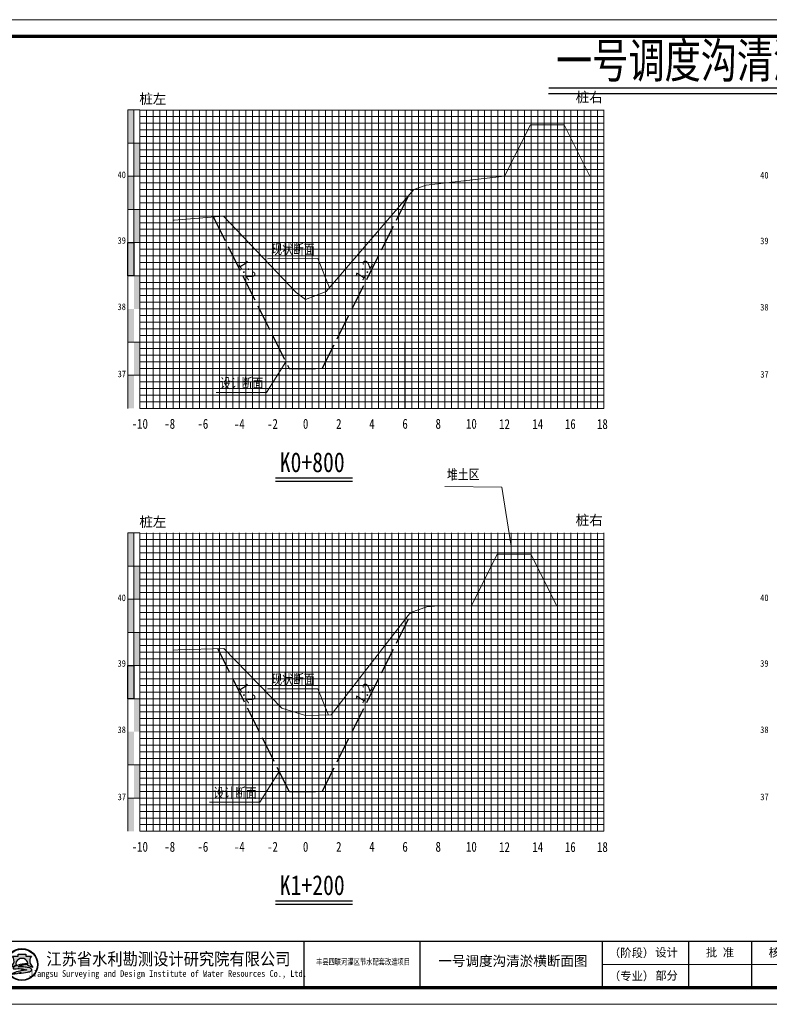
# Model space of a CAD drawing. Header units: millimetres. Extents: x -1851 to 142262423, y -629789 to 22327943.
# Tile 43 of 69: x 36013 to 36239, y 5522 to 5819. Entities that reach past the tile are written whole.
import ezdxf
from ezdxf.enums import TextEntityAlignment as Align

# ---------------------------------------------------------------- set-up
doc = ezdxf.new("R2010")
doc.units = ezdxf.units.MM
doc.linetypes.add('4415', pattern=[5, 4, -1])
for name, color, linetype, lineweight in [('0.13文字', 3, 'Continuous', 13), ('2', 61, 'Continuous', 30), ('3', 8, 'Continuous', 5), ('dmx', 7, 'Continuous', 15)]:
    doc.layers.add(name, color=color, linetype=linetype, lineweight=lineweight)
doc.layers.add('DIMTEX', color=7, linetype='Continuous')
doc.layers.add('断面', color=7, linetype='Continuous')
doc.styles.add('LYJFS', font='times.ttf', dxfattribs={"width": 0.7})
doc.styles.add('STYLE2', font='txt', dxfattribs={"width": 0.8})
doc.styles.add('仿宋', font='FangSong_GB2312.ttf')
doc.styles.add('仿宋体', font='FangSong_GB2312.ttf', dxfattribs={"width": 0.8})
doc.styles.add('宋体', font='txt', dxfattribs={"height": 3.5})
doc.styles.add('等线体', font='simhei.ttf')

# ---------------------------------------------------------------- blocks, each defined once
blk = doc.blocks.new('tk')
h = blk.add_hatch(color=152)
h.dxf.hatch_style = 1
h.paths.add_polyline_path([(6876.364125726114, 854.2295714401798, 1), (6866.686434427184, 854.2295714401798, 1)])
h.paths.add_polyline_path([(6876.201261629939, 854.2295714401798, 1), (6866.84929852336, 854.2295714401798, 1)], flags=16)
h = blk.add_hatch(color=152)
h.dxf.hatch_style = 1
edge = h.paths.add_edge_path()
edge.add_arc((6873.407199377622, 851.8047045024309), 1.461698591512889, 43.31770961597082, 70.37003522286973)
edge.add_arc((6872.0275850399, 847.9366998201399), 5.568375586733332, 70.37003522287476, 84.52854590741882)
edge.add_arc((6871.440752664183, 841.8102204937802), 11.72289597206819, 84.5285459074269, 95.17746754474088)
edge.add_arc((6871.582339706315, 852.1014277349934), 1.831337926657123, 111.7965680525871, 130.9174013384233, ccw=False)
edge.add_arc((6873.47809212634, 847.3608850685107), 6.936886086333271, 98.84274785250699, 111.79656805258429, ccw=False)
edge.add_arc((6874.544451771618, 840.506451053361), 13.873772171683, 95.21036804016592, 98.84274785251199, ccw=False)
edge.add_ellipse((6871.525280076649, 854.5219636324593), major_axis=(-1.773815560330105, 0), ratio=0.8776980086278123, start_angle=172.6538623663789, end_angle=176.9129867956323)
edge.add_arc((6873.117644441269, 844.1909795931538), 10.24870363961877, 88.99992913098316, 98.52267106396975)
edge.add_arc((6872.724314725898, 846.8157053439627), 7.594670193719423, 98.5226710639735, 116.8491039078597)
edge.add_arc((6869.849912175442, 852.4939579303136), 1.230336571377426, 116.8491039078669, 139.2900683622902)
edge.add_arc((6869.065436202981, 853.1689503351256), 0.1954369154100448, 139.2900683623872, 263.050638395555)
edge.add_arc((6869.248585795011, 854.6715617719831), 1.70916902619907, 263.0506383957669, 272.136251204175)
edge.add_arc((6870.416233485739, 823.3689317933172), 29.61523112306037, 88.46268833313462, 92.13625120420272, ccw=False)
edge.add_arc((6871.07395213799, 847.876297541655), 5.099041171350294, 68.07113774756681, 88.46268833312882, ccw=False)
edge.add_arc((6875.183614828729, 831.3122526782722), 21.4080615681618, 95.91294384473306, 98.79521578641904)
edge.add_arc((6873.816328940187, 840.1492628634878), 12.46590188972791, 98.79521578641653, 117.8496747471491)
edge.add_arc((6932.315236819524, 613.7362839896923), 245.9934265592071, 104.7703900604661, 105.15790668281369, ccw=False)
edge.add_line((6869.600177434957, 851.6009245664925), (6868.796656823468, 851.2750728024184))
edge.add_arc((6890.157828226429, 754.105500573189), 99.48982566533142, 100.90627282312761, 102.39834375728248, ccw=False)
edge.add_line((6871.334059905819, 851.7983414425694), (6870.72346251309, 851.6097564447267))
edge.add_arc((6868.414090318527, 880.2016823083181), 28.68503833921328, 274.6177604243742, 279.6944367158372)
edge.add_arc((6872.474319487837, 856.4344682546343), 4.573507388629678, 279.694436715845, 287.6119267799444)
edge.add_arc((6873.358587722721, 853.648913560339), 1.650966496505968, 287.6119267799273, 311.5140981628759)
edge.add_arc((6874.270477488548, 852.6187205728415), 0.2751610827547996, 311.5140981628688, 403.3177096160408)
edge = h.paths.add_edge_path()
edge.add_arc((6875.946394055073, 855.3665725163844), 2.066422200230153, 138.9741968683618, 204.1180883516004, ccw=False)
edge.add_line((6874.387456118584, 856.7229696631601), (6872.690352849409, 856.7229696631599))
edge.add_line((6872.69035284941, 856.7229696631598), (6872.69035284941, 857.3096342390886))
edge.add_line((6872.69035284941, 857.3096342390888), (6870.360207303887, 857.3096342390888))
edge.add_line((6870.360207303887, 857.3096342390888), (6870.360207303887, 856.7229696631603))
edge.add_line((6870.360207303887, 856.7229696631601), (6868.663104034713, 856.7229696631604))
edge.add_arc((6867.104166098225, 855.3665725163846), 2.066422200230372, -24.118088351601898, 41.0258031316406, ccw=False)
edge.add_arc((6865.567634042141, 856.05447875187), 3.749914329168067, 314.34412131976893, 335.8819116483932, ccw=False)
edge.add_arc((6867.522236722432, 856.4070458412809), 3.106664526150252, 282.3877277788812, 290.1465811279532)
edge.add_arc((6864.457993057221, 864.7594382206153), 12.00340818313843, 290.1465811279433, 296.6495194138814)
edge.add_ellipse((6871.525280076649, 854.5219636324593), major_axis=(-1.773815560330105, 0), ratio=0.8776980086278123, start_angle=176.9129867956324, end_angle=378.37473811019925, ccw=False)
edge.add_ellipse((6871.525280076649, 854.5219636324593), major_axis=(-1.773815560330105, 0), ratio=0.8776980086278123, start_angle=172.653862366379, end_angle=176.9129867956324, ccw=False)
edge.add_ellipse((6871.525280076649, 854.5219636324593), major_axis=(-1.773815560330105, 0), ratio=0.8776980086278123, start_angle=161.6252618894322, end_angle=172.653862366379, ccw=False)
edge.add_arc((6878.592567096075, 864.759438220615), 12.00340818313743, 243.3504805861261, 249.853418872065)
edge.add_arc((6875.528323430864, 856.4070458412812), 3.106664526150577, 249.8534188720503, 257.61227222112)
edge.add_arc((6877.482926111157, 856.05447875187), 3.74991432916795, 204.1180883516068, 225.6558786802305, ccw=False)
at = {"lineweight": 0}
for p, q in [((6838.597780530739, 842.2295714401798), (6838.597780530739, 1139.229571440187)), ((6838.597780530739, 1139.229571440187), (7258.597780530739, 1139.229571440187)), ((7258.597780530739, 1139.229571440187), (7258.597780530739, 842.2295714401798)), ((7253.597780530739, 854.2295714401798), (7046.597780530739, 854.2295714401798)), ((7258.597780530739, 842.2295714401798), (6838.597780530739, 842.2295714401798))]:
    blk.add_line(p, q, dxfattribs=at)
for p, q in [((6863.597780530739, 1134.229571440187), (6845.597780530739, 1134.229571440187)), ((6845.597780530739, 1134.229571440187), (6845.597780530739, 1032.229571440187)), ((6851.597780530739, 1134.229571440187), (6851.597780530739, 1032.229571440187)), ((6857.597780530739, 1134.229571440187), (6857.597780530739, 1032.229571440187)), ((6863.597780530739, 1117.229571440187), (6845.597780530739, 1117.229571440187)), ((6863.597780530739, 1100.229571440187), (6845.597780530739, 1100.229571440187)), ((6863.597780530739, 1083.229571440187), (6845.597780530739, 1083.229571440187)), ((6863.597780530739, 1066.229571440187), (6845.597780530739, 1066.229571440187)), ((6863.597780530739, 1049.229571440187), (6845.597780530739, 1049.229571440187)), ((6863.597780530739, 1032.229571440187), (6845.597780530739, 1032.229571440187)), ((6956.597780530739, 861.2295714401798), (6956.597780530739, 847.2295714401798)), ((6991.597780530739, 861.2295714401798), (6991.597780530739, 847.2295714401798)), ((7046.597780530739, 861.2295714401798), (7046.597780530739, 847.2295714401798)), ((7072.597780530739, 861.2295714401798), (7072.597780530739, 847.2295714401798)), ((7091.597780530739, 861.2295714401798), (7091.597780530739, 847.2295714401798)), ((7110.597780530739, 861.2295714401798), (7110.597780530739, 847.2295714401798)), ((7129.597780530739, 861.2295714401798), (7129.597780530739, 847.2295714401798)), ((7148.597780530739, 861.2295714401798), (7148.597780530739, 847.2295714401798)), ((7167.597780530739, 861.2295714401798), (7167.597780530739, 847.2295714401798)), ((7186.597780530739, 861.2295714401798), (7186.597780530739, 847.2295714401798)), ((7204.597780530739, 861.2295714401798), (7204.597780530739, 847.2295714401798)), ((7221.597780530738, 854.2295714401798), (7221.597780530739, 847.2295714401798))]:
    blk.add_line(p, q)
at = {"lineweight": 0, "const_width": 1}
blk.add_lwpolyline([(6863.597780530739, 1134.229571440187), (7253.597780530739, 1134.229571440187), (7253.597780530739, 847.2295714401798), (6863.597780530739, 847.2295714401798)], close=True, dxfattribs=at)
at = {"lineweight": 0, "const_width": 0.4}
blk.add_lwpolyline([(7253.597780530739, 861.2295714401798), (6863.597780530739, 861.2295714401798)], dxfattribs=at)
at = {"color": 152}
for points in [[(6869.8419023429, 854.0311891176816, -0.02838203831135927), (6868.592243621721, 853.4904639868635, -0.03386732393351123), (6868.188697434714, 853.3727099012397, 0.09425397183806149), (6868.990200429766, 854.5221939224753, 0.2921547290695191), (6868.663104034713, 856.7229696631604), (6870.360207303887, 856.7229696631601), (6870.360207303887, 857.3096342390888), (6872.69035284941, 857.3096342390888), (6872.69035284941, 856.7229696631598), (6874.387456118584, 856.7229696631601, 0.29215472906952), (6874.06035972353, 854.5221939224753, 0.09425397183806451), (6874.861862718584, 853.3727099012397, -0.03386732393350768), (6874.458316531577, 853.4904639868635, -0.02838203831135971), (6873.208657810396, 854.0311891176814)], [(6873.296521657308, 854.4381220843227, 0.04157472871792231), (6871.598778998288, 854.3265098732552, 0.08013502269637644), (6869.294240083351, 853.5916630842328, 0.09823132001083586), (6868.917290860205, 853.2964201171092, 0.599439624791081), (6869.041789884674, 852.9749492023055, 0.03966424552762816), (6869.312296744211, 852.9635806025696, -0.01603031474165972), (6871.210748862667, 852.9735033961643, -0.08921046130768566), (6872.978215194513, 852.6064141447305, 0.01257694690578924), (6871.910251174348, 852.4685801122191, 0.08333285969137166), (6867.992840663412, 851.171317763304, -0.001690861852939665), (6869.600177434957, 851.6009245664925), (6868.796656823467, 851.275072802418, -0.006510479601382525), (6871.334059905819, 851.7983414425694), (6870.72346251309, 851.6097564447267, 0.02215480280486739), (6873.244469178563, 851.9262713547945, 0.03456031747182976), (6873.858117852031, 852.0753316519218, 0.1046726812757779), (6874.452855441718, 852.4126819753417, 0.4234638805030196), (6874.470673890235, 852.8074929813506, 0.1185893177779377), (6873.898248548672, 853.1814519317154, 0.06185687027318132), (6872.558528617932, 853.479704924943, 0.04649815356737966), (6870.382867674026, 853.4852866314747, -0.08362449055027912), (6870.902341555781, 853.8018397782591, -0.05658197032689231), (6872.411732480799, 854.2153190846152, -0.01585057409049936), (6873.284535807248, 854.3228965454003)]]:
    blk.add_lwpolyline(points, format="xyb", dxfattribs=at)
for radius in [4.838845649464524, 4.675981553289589]:
    blk.add_circle((6871.525280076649, 854.2295714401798), radius, dxfattribs=at)
blk.add_arc((6873.478092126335, 847.3608850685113), 6.936886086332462, 98.84274785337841, 111.7965680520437, dxfattribs=at)
for start_param, end_param in [(2.820892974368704, 6.603884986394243), (3.013378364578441, 3.087714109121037)]:
    blk.add_ellipse((6871.525280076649, 854.5219636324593), major_axis=(-1.773815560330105, 0), ratio=0.8776980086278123, start_param=start_param, end_param=end_param, dxfattribs=at)
at = {"style": '宋体'}
for s, height, width, p in [('江苏省水利勘测设计研究院有限公司', 3.75, 0.9, (6915.725099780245, 855.9804173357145)), ('丰县四联河灌区节水配套改造项目', 1.8, 0.75, (6974.43168055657, 855.1042281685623)), ('Jiangsu Surveying and Design Institute of Water Resources Co., Ltd.', 2, 0.8, (6915.552971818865, 851.2429752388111))]:
    blk.add_text(s, height=height, dxfattribs=dict(at, width=width)).set_placement(p, align=Align.MIDDLE)
at = {"style": 'LYJFS'}
for s, p in [('（阶段）', (7055.431710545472, 857.7295714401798)), ('（专业）', (7055.431710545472, 850.7295714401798))]:
    blk.add_text(s, height=2.5, dxfattribs=at).set_placement(p, align=Align.MIDDLE_CENTER)
at = {"style": '仿宋'}
blk.add_text('2018.01', height=2.5, dxfattribs=at).set_placement((7195.597780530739, 850.7295714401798), align=Align.MIDDLE)
at = {"rotation": 90}
for s, insert, char_height, attachment_point, style in [('日 期', (6848.597780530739, 1074.729571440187), 2.5, 5, '宋体'), ('会签者', (6848.597780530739, 1057.729571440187), 2.5, 5, '宋体'), ('会签专业', (6848.597780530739, 1040.729571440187), 2.5, 5, '宋体'), ('江苏省水利勘测设计研究院有限公司\\P地址：扬州市吉安路209号吉安大厦1号楼  邮编：225127\\P电话：0514-87860116  传真：0514-87889101\\P声明：未经授权，不得翻印、传播或它用。', (6861.892912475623, 847.1478961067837), 2, 7, '仿宋')]:
    blk.add_mtext(s, dxfattribs=dict(at, insert=insert, char_height=char_height, attachment_point=attachment_point, style=style))
at = {"char_height": 2.5, "attachment_point": 5, "style": '宋体'}
for s, insert in [('设计', (7065.999934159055, 857.7295714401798)), ('批 准', (7082.097780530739, 857.7295714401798)), ('核 定', (7101.035280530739, 857.701793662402)), ('审 查', (7120.028336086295, 857.702857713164)), ('校 核', (7139.063058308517, 857.7728530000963)), ('设 计', (7158.070002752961, 857.8229020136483)), ('制 图', (7177.014447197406, 857.7074956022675)), ('日 期', (7195.597780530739, 857.7295714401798)), ('甲级设计证书编号A132012666', (7229.097780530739, 857.7295714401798)), ('部分', (7065.999934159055, 850.7295714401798)), ('图 号', (7213.097780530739, 850.7295714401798))]:
    blk.add_mtext(s, dxfattribs=dict(at, insert=insert))

msp = doc.modelspace()

# ---------------------------------------------------------------- hatches: boundary and pattern name
at = {"linetype": 'Continuous'}
for points in [[(36045.80106367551, 5791.796308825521), (36047.60106367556, 5791.796308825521), (36047.60106367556, 5781.796308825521), (36045.80106367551, 5781.796308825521)], [(36047.60106367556, 5781.796308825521), (36049.40106367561, 5781.796308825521), (36049.40106367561, 5771.796308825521), (36047.60106367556, 5771.796308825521)], [(36045.80106367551, 5771.796308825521), (36047.60106367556, 5771.796308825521), (36047.60106367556, 5761.796308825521), (36045.80106367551, 5761.796308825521)], [(36047.60106367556, 5761.796308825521), (36049.40106367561, 5761.796308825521), (36049.40106367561, 5751.796308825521), (36047.60106367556, 5751.796308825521)], [(36045.80106367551, 5751.796308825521), (36047.60106367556, 5751.796308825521), (36047.60106367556, 5741.796308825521), (36045.80106367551, 5741.796308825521)], [(36047.60106367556, 5741.796308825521), (36049.40106367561, 5741.796308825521), (36049.40106367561, 5731.796308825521), (36047.60106367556, 5731.796308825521)], [(36045.80106367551, 5731.796308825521), (36047.60106367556, 5731.796308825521), (36047.60106367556, 5721.796308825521), (36045.80106367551, 5721.796308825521)], [(36047.60742442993, 5721.821033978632), (36049.40742442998, 5721.821033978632), (36049.40742442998, 5711.821033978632), (36047.60742442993, 5711.821033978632)], [(36045.80106367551, 5711.792244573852), (36047.60106367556, 5711.792244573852), (36047.60106367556, 5701.792244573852), (36045.80106367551, 5701.792244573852)], [(36045.80106367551, 5664.216308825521), (36047.60106367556, 5664.216308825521), (36047.60106367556, 5654.216308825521), (36045.80106367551, 5654.216308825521)], [(36047.60106367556, 5654.216308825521), (36049.40106367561, 5654.216308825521), (36049.40106367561, 5644.216308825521), (36047.60106367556, 5644.216308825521)], [(36045.80106367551, 5644.216308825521), (36047.60106367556, 5644.216308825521), (36047.60106367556, 5634.216308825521), (36045.80106367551, 5634.216308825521)], [(36047.60106367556, 5634.216308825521), (36049.40106367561, 5634.216308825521), (36049.40106367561, 5624.216308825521), (36047.60106367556, 5624.216308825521)], [(36045.80106367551, 5624.216308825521), (36047.60106367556, 5624.216308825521), (36047.60106367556, 5614.216308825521), (36045.80106367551, 5614.216308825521)], [(36047.60106367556, 5614.216308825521), (36049.40106367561, 5614.216308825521), (36049.40106367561, 5604.216308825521), (36047.60106367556, 5604.216308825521)], [(36045.80106367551, 5604.216308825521), (36047.60106367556, 5604.216308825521), (36047.60106367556, 5594.216308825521), (36045.80106367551, 5594.216308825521)], [(36047.60742442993, 5594.241033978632), (36049.40742442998, 5594.241033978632), (36049.40742442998, 5584.241033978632), (36047.60742442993, 5584.241033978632)], [(36045.80106367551, 5584.212244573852), (36047.60106367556, 5584.212244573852), (36047.60106367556, 5574.212244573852), (36045.80106367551, 5574.212244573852)]]:
    msp.add_hatch(color=7, dxfattribs=at).paths.add_polyline_path(points)

# ---------------------------------------------------------------- linework, layer by layer
at = {"color": 1, "linetype": '4415', "lineweight": 30, "ltscale": 2}
for points in [[(36071.52746597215, 5759.543504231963), (36094.40106367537, 5713.796308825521), (36104.40106367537, 5713.796308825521), (36131.28483551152, 5767.563852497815)], [(36072.84816204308, 5629.322112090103), (36094.40106367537, 5586.216308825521), (36104.40106367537, 5586.216308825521), (36131.45594311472, 5640.326067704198)]]:
    msp.add_lwpolyline(points, dxfattribs=at)
at = {"linetype": 'Continuous', "flags": 128}
for points in [[(36045.80106367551, 5751.796308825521), (36047.60106367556, 5751.796308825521), (36047.60106367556, 5741.796308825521), (36045.80106367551, 5741.796308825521)], [(36045.80106367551, 5624.216308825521), (36047.60106367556, 5624.216308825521), (36047.60106367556, 5614.216308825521), (36045.80106367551, 5614.216308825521)]]:
    msp.add_lwpolyline(points, close=True, dxfattribs=at)
at = {"linetype": 'Continuous', "lineweight": 20, "flags": 128}
for points in [[(36106.58697524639, 5738.174880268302), (36103.05512580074, 5746.954517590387), (36087.90373611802, 5746.928205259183)], [(36093.40106367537, 5715.796308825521), (36087.56021595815, 5706.561159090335), (36072.40882627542, 5706.534846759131)], [(36161.40106367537, 5660.216308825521), (36158.61585341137, 5678.031140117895), (36141.34432808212, 5678.203947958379)], [(36106.25058542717, 5609.280641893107), (36103.05512580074, 5617.224065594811), (36087.90373611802, 5617.197753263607)], [(36091.40106367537, 5592.216308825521), (36085.56021595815, 5582.981159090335), (36070.40882627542, 5582.954846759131)]]:
    msp.add_lwpolyline(points, dxfattribs=at)
at = {"layer": '2', "color": 7, "lineweight": 15}
for points in [[(36049.40106367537, 5791.730208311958), (36189.40106367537, 5791.730208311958)], [(36059.40106367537, 5791.796308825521), (36059.40106367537, 5701.796308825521)], [(36069.40106367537, 5791.796308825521), (36069.40106367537, 5701.796308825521)], [(36079.40106367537, 5791.796308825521), (36079.40106367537, 5701.796308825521)], [(36089.40106367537, 5791.796308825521), (36089.40106367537, 5701.796308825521)], [(36109.40106367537, 5791.796308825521), (36109.40106367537, 5701.796308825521)], [(36119.40106367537, 5791.796308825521), (36119.40106367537, 5701.796308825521)], [(36129.40106367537, 5791.796308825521), (36129.40106367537, 5701.796308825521)], [(36139.40106367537, 5791.796308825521), (36139.40106367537, 5701.796308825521)], [(36149.40106367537, 5791.796308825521), (36149.40106367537, 5701.796308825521)], [(36159.40106367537, 5791.796308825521), (36159.40106367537, 5701.796308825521)], [(36169.40106367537, 5791.796308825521), (36169.40106367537, 5701.796308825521)], [(36179.40106367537, 5791.796308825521), (36179.40106367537, 5701.796308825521)], [(36189.40106367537, 5791.796308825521), (36189.40106367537, 5701.796308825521)], [(36049.40106367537, 5781.796308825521), (36149.40106367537, 5781.796308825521)], [(36149.40106367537, 5781.796308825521), (36189.40106367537, 5781.796308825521)], [(36049.40106367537, 5771.796308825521), (36149.40106367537, 5771.796308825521)], [(36149.40106367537, 5771.796308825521), (36189.40106367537, 5771.796308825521)], [(36049.40106367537, 5761.796308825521), (36149.40106367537, 5761.796308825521)], [(36149.40106367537, 5761.796308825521), (36189.40106367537, 5761.796308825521)], [(36049.40106367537, 5751.796308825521), (36149.40106367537, 5751.796308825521)], [(36149.40106367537, 5751.796308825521), (36189.40106367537, 5751.796308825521)], [(36149.40106367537, 5741.796308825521), (36189.40106367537, 5741.796308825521)], [(36049.40106367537, 5731.796308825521), (36149.40106367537, 5731.796308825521)], [(36149.40106367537, 5731.796308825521), (36189.40106367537, 5731.796308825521)], [(36149.40106367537, 5721.796308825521), (36189.40106367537, 5721.796308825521)], [(36149.40106367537, 5711.796308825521), (36189.40106367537, 5711.796308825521)], [(36049.40106367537, 5701.796308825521), (36149.40106367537, 5701.796308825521)], [(36149.40106367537, 5701.796308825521), (36189.40106367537, 5701.796308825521)], [(36049.40106367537, 5664.150208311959), (36189.40106367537, 5664.045650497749)], [(36059.40106367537, 5664.216308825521), (36059.40106367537, 5574.216308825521)], [(36069.40106367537, 5664.216308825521), (36069.40106367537, 5574.216308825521)], [(36079.40106367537, 5664.216308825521), (36079.40106367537, 5574.216308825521)], [(36089.40106367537, 5664.216308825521), (36089.40106367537, 5574.216308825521)], [(36109.40106367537, 5664.216308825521), (36109.40106367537, 5574.216308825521)], [(36119.40106367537, 5664.216308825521), (36119.40106367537, 5574.216308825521)], [(36129.40106367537, 5664.216308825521), (36129.40106367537, 5574.216308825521)], [(36139.40106367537, 5664.216308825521), (36139.40106367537, 5574.216308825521)], [(36149.40106367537, 5664.216308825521), (36149.40106367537, 5574.216308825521)], [(36159.40106367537, 5664.216308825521), (36159.40106367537, 5574.216308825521)], [(36169.40106367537, 5664.216308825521), (36169.40106367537, 5574.216308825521)], [(36179.40106367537, 5664.216308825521), (36179.40106367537, 5574.216308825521)], [(36189.40106367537, 5664.216308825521), (36189.40106367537, 5574.216308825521)], [(36049.40106367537, 5654.216308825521), (36149.40106367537, 5654.216308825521)], [(36149.40106367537, 5654.216308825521), (36189.40106367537, 5654.216308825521)], [(36049.40106367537, 5644.216308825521), (36149.40106367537, 5644.216308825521)], [(36149.40106367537, 5644.216308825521), (36189.40106367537, 5644.216308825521)], [(36049.40106367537, 5634.216308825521), (36149.40106367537, 5634.216308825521)], [(36149.40106367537, 5634.216308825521), (36189.40106367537, 5634.216308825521)], [(36049.40106367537, 5624.216308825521), (36149.40106367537, 5624.216308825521)], [(36149.40106367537, 5624.216308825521), (36189.40106367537, 5624.216308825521)], [(36149.40106367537, 5614.216308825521), (36189.40106367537, 5614.216308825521)], [(36049.40106367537, 5604.216308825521), (36149.40106367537, 5604.216308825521)], [(36149.40106367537, 5604.216308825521), (36189.40106367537, 5604.216308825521)], [(36149.40106367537, 5594.216308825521), (36189.40106367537, 5594.216308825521)], [(36149.40106367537, 5584.216308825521), (36189.40106367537, 5584.216308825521)], [(36049.40106367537, 5574.216308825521), (36149.40106367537, 5574.216308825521)], [(36149.40106367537, 5574.216308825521), (36189.40106367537, 5574.216308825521)]]:
    msp.add_lwpolyline(points, dxfattribs=at)
at = {"layer": '2', "color": 3, "lineweight": 15}
for points in [[(36099.40106367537, 5791.796308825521), (36099.40106367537, 5701.796308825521)], [(36099.40106367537, 5664.216308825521), (36099.40106367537, 5574.216308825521)]]:
    msp.add_lwpolyline(points, dxfattribs=at)
at = {"layer": '2', "color": 7, "lineweight": 15, "flags": 128}
for points in [[(36049.40106367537, 5741.796308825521), (36149.40106367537, 5741.796308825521)], [(36049.40106367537, 5614.216308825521), (36149.40106367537, 5614.216308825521)]]:
    msp.add_lwpolyline(points, dxfattribs=at)
at = {"layer": '2', "color": 0, "lineweight": 15}
for points in [[(36049.40106367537, 5721.796308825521), (36149.40106367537, 5721.796308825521)], [(36049.40106367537, 5711.796308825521), (36149.40106367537, 5711.796308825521)], [(36049.40106367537, 5594.216308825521), (36149.40106367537, 5594.216308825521)], [(36049.40106367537, 5584.216308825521), (36149.40106367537, 5584.216308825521)]]:
    msp.add_lwpolyline(points, dxfattribs=at)
at = {"layer": '3', "lineweight": 5}
for points in [[(36051.40106367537, 5791.796308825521), (36051.40106367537, 5701.796308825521)], [(36053.40106367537, 5791.796308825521), (36053.40106367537, 5701.796308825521)], [(36055.40106367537, 5791.796308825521), (36055.40106367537, 5701.796308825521)], [(36057.40106367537, 5791.796308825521), (36057.40106367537, 5701.796308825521)], [(36061.40106367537, 5791.796308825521), (36061.40106367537, 5701.796308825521)], [(36063.40106367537, 5791.796308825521), (36063.40106367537, 5701.796308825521)], [(36065.40106367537, 5791.796308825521), (36065.40106367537, 5701.796308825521)], [(36067.40106367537, 5791.796308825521), (36067.40106367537, 5701.796308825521)], [(36071.40106367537, 5791.796308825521), (36071.40106367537, 5701.796308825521)], [(36073.40106367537, 5791.796308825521), (36073.40106367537, 5701.796308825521)], [(36075.40106367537, 5791.796308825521), (36075.40106367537, 5701.796308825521)], [(36077.40106367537, 5791.796308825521), (36077.40106367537, 5701.796308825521)], [(36081.40106367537, 5791.796308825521), (36081.40106367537, 5701.796308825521)], [(36083.40106367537, 5791.796308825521), (36083.40106367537, 5701.796308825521)], [(36085.40106367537, 5791.796308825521), (36085.40106367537, 5701.796308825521)], [(36087.40106367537, 5791.796308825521), (36087.40106367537, 5701.796308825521)], [(36091.40106367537, 5791.796308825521), (36091.40106367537, 5701.796308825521)], [(36093.40106367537, 5791.796308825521), (36093.40106367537, 5701.796308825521)], [(36095.40106367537, 5791.796308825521), (36095.40106367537, 5701.796308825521)], [(36097.40106367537, 5791.796308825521), (36097.40106367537, 5701.796308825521)], [(36101.40106367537, 5791.796308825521), (36101.40106367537, 5701.796308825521)], [(36103.40106367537, 5791.796308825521), (36103.40106367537, 5701.796308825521)], [(36105.40106367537, 5791.796308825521), (36105.40106367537, 5701.796308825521)], [(36107.40106367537, 5791.796308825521), (36107.40106367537, 5701.796308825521)], [(36111.40106367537, 5791.796308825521), (36111.40106367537, 5701.796308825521)], [(36113.40106367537, 5791.796308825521), (36113.40106367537, 5701.796308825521)], [(36115.40106367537, 5791.796308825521), (36115.40106367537, 5701.796308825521)], [(36117.40106367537, 5791.796308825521), (36117.40106367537, 5701.796308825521)], [(36121.40106367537, 5791.796308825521), (36121.40106367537, 5701.796308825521)], [(36123.40106367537, 5791.796308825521), (36123.40106367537, 5701.796308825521)], [(36125.40106367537, 5791.796308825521), (36125.40106367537, 5701.796308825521)], [(36127.40106367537, 5791.796308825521), (36127.40106367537, 5701.796308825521)], [(36131.40106367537, 5791.796308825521), (36131.40106367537, 5701.796308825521)], [(36133.40106367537, 5791.796308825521), (36133.40106367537, 5701.796308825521)], [(36135.40106367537, 5791.796308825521), (36135.40106367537, 5701.796308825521)], [(36137.40106367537, 5791.796308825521), (36137.40106367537, 5701.796308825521)], [(36141.40106367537, 5791.796308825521), (36141.40106367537, 5701.796308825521)], [(36143.40106367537, 5791.796308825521), (36143.40106367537, 5701.796308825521)], [(36145.40106367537, 5791.796308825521), (36145.40106367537, 5701.796308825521)], [(36147.40106367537, 5791.796308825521), (36147.40106367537, 5701.796308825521)], [(36151.40106367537, 5791.796308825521), (36151.40106367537, 5701.796308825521)], [(36153.40106367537, 5791.796308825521), (36153.40106367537, 5701.796308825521)], [(36155.40106367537, 5791.796308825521), (36155.40106367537, 5701.796308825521)], [(36157.40106367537, 5791.796308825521), (36157.40106367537, 5701.796308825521)], [(36161.40106367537, 5791.796308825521), (36161.40106367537, 5701.796308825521)], [(36163.40106367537, 5791.796308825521), (36163.40106367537, 5701.796308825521)], [(36165.40106367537, 5791.796308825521), (36165.40106367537, 5701.796308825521)], [(36167.40106367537, 5791.796308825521), (36167.40106367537, 5701.796308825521)], [(36171.40106367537, 5791.796308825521), (36171.40106367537, 5701.796308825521)], [(36173.40106367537, 5791.796308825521), (36173.40106367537, 5701.796308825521)], [(36175.40106367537, 5791.796308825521), (36175.40106367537, 5701.796308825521)], [(36177.40106367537, 5791.796308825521), (36177.40106367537, 5701.796308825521)], [(36181.40106367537, 5791.796308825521), (36181.40106367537, 5701.796308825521)], [(36183.40106367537, 5791.796308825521), (36183.40106367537, 5701.796308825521)], [(36185.40106367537, 5791.796308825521), (36185.40106367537, 5701.796308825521)], [(36187.40106367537, 5791.796308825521), (36187.40106367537, 5701.796308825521)], [(36049.40106367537, 5789.796308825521), (36149.40106367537, 5789.796308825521)], [(36149.40106367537, 5789.796308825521), (36189.40106367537, 5789.796308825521)], [(36049.40106367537, 5787.796308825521), (36149.40106367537, 5787.796308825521)], [(36049.40106367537, 5785.796308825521), (36149.40106367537, 5785.796308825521)], [(36149.40106367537, 5787.796308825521), (36189.40106367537, 5787.796308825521)], [(36149.40106367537, 5785.796308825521), (36189.40106367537, 5785.796308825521)], [(36049.40106367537, 5783.796308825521), (36149.40106367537, 5783.796308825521)], [(36149.40106367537, 5783.796308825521), (36189.40106367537, 5783.796308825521)], [(36049.40106367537, 5779.796308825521), (36149.40106367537, 5779.796308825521)], [(36149.40106367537, 5779.796308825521), (36189.40106367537, 5779.796308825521)], [(36049.40106367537, 5777.796308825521), (36149.40106367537, 5777.796308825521)], [(36149.40106367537, 5777.796308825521), (36189.40106367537, 5777.796308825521)], [(36049.40106367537, 5775.796308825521), (36149.40106367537, 5775.796308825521)], [(36049.40106367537, 5773.796308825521), (36149.40106367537, 5773.796308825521)], [(36149.40106367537, 5775.796308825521), (36189.40106367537, 5775.796308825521)], [(36149.40106367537, 5773.796308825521), (36189.40106367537, 5773.796308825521)], [(36049.40106367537, 5769.796308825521), (36149.40106367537, 5769.796308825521)], [(36049.40106367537, 5767.796308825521), (36149.40106367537, 5767.796308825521)], [(36149.40106367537, 5769.796308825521), (36189.40106367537, 5769.796308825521)], [(36149.40106367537, 5767.796308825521), (36189.40106367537, 5767.796308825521)], [(36049.40106367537, 5765.796308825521), (36149.40106367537, 5765.796308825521)], [(36149.40106367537, 5765.796308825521), (36189.40106367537, 5765.796308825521)], [(36049.40106367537, 5763.796308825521), (36149.40106367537, 5763.796308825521)], [(36149.40106367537, 5763.796308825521), (36189.40106367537, 5763.796308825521)], [(36049.40106367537, 5759.796308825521), (36149.40106367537, 5759.796308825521)], [(36149.40106367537, 5759.796308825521), (36189.40106367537, 5759.796308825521)], [(36049.40106367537, 5757.796308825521), (36149.40106367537, 5757.796308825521)], [(36149.40106367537, 5757.796308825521), (36189.40106367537, 5757.796308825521)], [(36049.40106367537, 5755.796308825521), (36149.40106367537, 5755.796308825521)], [(36049.40106367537, 5753.796308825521), (36149.40106367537, 5753.796308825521)], [(36149.40106367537, 5755.796308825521), (36189.40106367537, 5755.796308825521)], [(36149.40106367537, 5753.796308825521), (36189.40106367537, 5753.796308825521)], [(36049.40106367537, 5749.796308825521), (36149.40106367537, 5749.796308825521)], [(36049.40106367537, 5747.796308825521), (36149.40106367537, 5747.796308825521)], [(36149.40106367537, 5749.796308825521), (36189.40106367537, 5749.796308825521)], [(36149.40106367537, 5747.796308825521), (36189.40106367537, 5747.796308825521)], [(36049.40106367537, 5745.796308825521), (36149.40106367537, 5745.796308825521)], [(36149.40106367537, 5745.796308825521), (36189.40106367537, 5745.796308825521)], [(36049.40106367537, 5743.796308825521), (36149.40106367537, 5743.796308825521)], [(36149.40106367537, 5743.796308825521), (36189.40106367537, 5743.796308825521)], [(36049.40106367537, 5739.796308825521), (36149.40106367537, 5739.796308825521)], [(36149.40106367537, 5739.796308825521), (36189.40106367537, 5739.796308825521)], [(36049.40106367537, 5737.796308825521), (36149.40106367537, 5737.796308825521)], [(36049.40106367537, 5735.796308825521), (36149.40106367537, 5735.796308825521)], [(36149.40106367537, 5737.796308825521), (36189.40106367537, 5737.796308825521)], [(36149.40106367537, 5735.796308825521), (36189.40106367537, 5735.796308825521)], [(36049.40106367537, 5733.796308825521), (36149.40106367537, 5733.796308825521)], [(36149.40106367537, 5733.796308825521), (36189.40106367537, 5733.796308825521)], [(36049.40106367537, 5729.796308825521), (36149.40106367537, 5729.796308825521)], [(36149.40106367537, 5729.796308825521), (36189.40106367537, 5729.796308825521)], [(36049.40106367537, 5727.796308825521), (36149.40106367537, 5727.796308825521)], [(36149.40106367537, 5727.796308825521), (36189.40106367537, 5727.796308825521)], [(36049.40106367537, 5725.796308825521), (36149.40106367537, 5725.796308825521)], [(36049.40106367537, 5723.796308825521), (36149.40106367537, 5723.796308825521)], [(36149.40106367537, 5725.796308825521), (36189.40106367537, 5725.796308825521)], [(36149.40106367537, 5723.79369117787), (36189.40106367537, 5723.79369117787)], [(36049.40106367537, 5719.796308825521), (36149.40106367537, 5719.796308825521)], [(36049.40106367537, 5717.796308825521), (36149.40106367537, 5717.796308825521)], [(36149.40106367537, 5719.796308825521), (36189.40106367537, 5719.796308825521)], [(36149.40106367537, 5717.796308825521), (36189.40106367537, 5717.796308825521)], [(36049.40106367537, 5715.796308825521), (36149.40106367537, 5715.796308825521)], [(36149.40106367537, 5715.796308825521), (36189.40106367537, 5715.796308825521)], [(36049.40106367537, 5713.796308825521), (36149.40106367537, 5713.796308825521)], [(36149.40106367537, 5713.79369117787), (36189.40106367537, 5713.79369117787)], [(36049.40106367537, 5709.796308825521), (36149.40106367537, 5709.796308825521)], [(36149.40106367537, 5709.796308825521), (36189.40106367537, 5709.796308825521)], [(36049.40106367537, 5707.796308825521), (36149.40106367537, 5707.796308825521)], [(36049.40106367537, 5705.796308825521), (36149.40106367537, 5705.796308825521)], [(36149.40106367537, 5707.796308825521), (36189.40106367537, 5707.796308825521)], [(36149.40106367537, 5705.796308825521), (36189.40106367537, 5705.796308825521)], [(36049.40106367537, 5703.796308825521), (36149.40106367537, 5703.796308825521)], [(36149.40106367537, 5703.79369117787), (36189.40106367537, 5703.79369117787)], [(36051.40106367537, 5664.216308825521), (36051.40106367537, 5574.216308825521)], [(36053.40106367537, 5664.216308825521), (36053.40106367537, 5574.216308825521)], [(36055.40106367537, 5664.216308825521), (36055.40106367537, 5574.216308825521)], [(36057.40106367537, 5664.216308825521), (36057.40106367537, 5574.216308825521)], [(36061.40106367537, 5664.216308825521), (36061.40106367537, 5574.216308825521)], [(36063.40106367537, 5664.216308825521), (36063.40106367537, 5574.216308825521)], [(36065.40106367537, 5664.216308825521), (36065.40106367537, 5574.216308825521)], [(36067.40106367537, 5664.216308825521), (36067.40106367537, 5574.216308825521)], [(36071.40106367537, 5664.216308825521), (36071.40106367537, 5574.216308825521)], [(36073.40106367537, 5664.216308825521), (36073.40106367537, 5574.216308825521)], [(36075.40106367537, 5664.216308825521), (36075.40106367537, 5574.216308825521)], [(36077.40106367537, 5664.216308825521), (36077.40106367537, 5574.216308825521)], [(36081.40106367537, 5664.216308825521), (36081.40106367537, 5574.216308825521)], [(36083.40106367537, 5664.216308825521), (36083.40106367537, 5574.216308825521)], [(36085.40106367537, 5664.216308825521), (36085.40106367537, 5574.216308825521)], [(36087.40106367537, 5664.216308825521), (36087.40106367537, 5574.216308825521)], [(36091.40106367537, 5664.216308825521), (36091.40106367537, 5574.216308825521)], [(36093.40106367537, 5664.216308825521), (36093.40106367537, 5574.216308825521)], [(36095.40106367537, 5664.216308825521), (36095.40106367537, 5574.216308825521)], [(36097.40106367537, 5664.216308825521), (36097.40106367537, 5574.216308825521)], [(36101.40106367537, 5664.216308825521), (36101.40106367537, 5574.216308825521)], [(36103.40106367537, 5664.216308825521), (36103.40106367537, 5574.216308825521)], [(36105.40106367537, 5664.216308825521), (36105.40106367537, 5574.216308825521)], [(36107.40106367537, 5664.216308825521), (36107.40106367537, 5574.216308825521)], [(36111.40106367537, 5664.216308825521), (36111.40106367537, 5574.216308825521)], [(36113.40106367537, 5664.216308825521), (36113.40106367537, 5574.216308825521)], [(36115.40106367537, 5664.216308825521), (36115.40106367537, 5574.216308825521)], [(36117.40106367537, 5664.216308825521), (36117.40106367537, 5574.216308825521)], [(36121.40106367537, 5664.216308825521), (36121.40106367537, 5574.216308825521)], [(36123.40106367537, 5664.216308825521), (36123.40106367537, 5574.216308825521)], [(36125.40106367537, 5664.216308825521), (36125.40106367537, 5574.216308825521)], [(36127.40106367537, 5664.216308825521), (36127.40106367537, 5574.216308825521)], [(36131.40106367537, 5664.216308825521), (36131.40106367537, 5574.216308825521)], [(36133.40106367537, 5664.216308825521), (36133.40106367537, 5574.216308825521)], [(36135.40106367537, 5664.216308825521), (36135.40106367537, 5574.216308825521)], [(36137.40106367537, 5664.216308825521), (36137.40106367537, 5574.216308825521)], [(36141.40106367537, 5664.216308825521), (36141.40106367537, 5574.216308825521)], [(36143.40106367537, 5664.216308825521), (36143.40106367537, 5574.216308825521)], [(36145.40106367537, 5664.216308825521), (36145.40106367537, 5574.216308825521)], [(36147.40106367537, 5664.216308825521), (36147.40106367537, 5574.216308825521)], [(36151.40106367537, 5664.216308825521), (36151.40106367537, 5574.216308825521)], [(36153.40106367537, 5664.216308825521), (36153.40106367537, 5574.216308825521)], [(36155.40106367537, 5664.216308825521), (36155.40106367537, 5574.216308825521)], [(36157.40106367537, 5664.216308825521), (36157.40106367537, 5574.216308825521)], [(36161.40106367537, 5664.216308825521), (36161.40106367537, 5574.216308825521)], [(36163.40106367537, 5664.216308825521), (36163.40106367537, 5574.216308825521)], [(36165.40106367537, 5664.216308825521), (36165.40106367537, 5574.216308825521)], [(36167.40106367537, 5664.216308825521), (36167.40106367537, 5574.216308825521)], [(36171.40106367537, 5664.216308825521), (36171.40106367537, 5574.216308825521)], [(36173.40106367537, 5664.216308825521), (36173.40106367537, 5574.216308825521)], [(36175.40106367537, 5664.216308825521), (36175.40106367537, 5574.216308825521)], [(36177.40106367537, 5664.216308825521), (36177.40106367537, 5574.216308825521)], [(36181.40106367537, 5664.216308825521), (36181.40106367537, 5574.216308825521)], [(36183.40106367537, 5664.216308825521), (36183.40106367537, 5574.216308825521)], [(36185.40106367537, 5664.216308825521), (36185.40106367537, 5574.216308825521)], [(36187.40106367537, 5664.216308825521), (36187.40106367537, 5574.216308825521)], [(36049.40106367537, 5662.216308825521), (36149.40106367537, 5662.216308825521)], [(36149.40106367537, 5662.216308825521), (36189.40106367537, 5662.216308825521)], [(36049.40106367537, 5660.216308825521), (36149.40106367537, 5660.216308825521)], [(36049.40106367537, 5658.216308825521), (36149.40106367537, 5658.216308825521)], [(36149.40106367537, 5660.216308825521), (36189.40106367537, 5660.216308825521)], [(36149.40106367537, 5658.216308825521), (36189.40106367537, 5658.216308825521)], [(36049.40106367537, 5656.216308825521), (36149.40106367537, 5656.216308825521)], [(36149.40106367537, 5656.216308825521), (36189.40106367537, 5656.216308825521)], [(36049.40106367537, 5652.216308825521), (36149.40106367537, 5652.216308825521)], [(36149.40106367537, 5652.216308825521), (36189.40106367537, 5652.216308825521)], [(36049.40106367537, 5650.216308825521), (36149.40106367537, 5650.216308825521)], [(36149.40106367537, 5650.216308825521), (36189.40106367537, 5650.216308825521)], [(36049.40106367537, 5648.216308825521), (36149.40106367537, 5648.216308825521)], [(36049.40106367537, 5646.216308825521), (36149.40106367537, 5646.216308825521)], [(36149.40106367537, 5648.216308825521), (36189.40106367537, 5648.216308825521)], [(36149.40106367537, 5646.216308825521), (36189.40106367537, 5646.216308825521)], [(36049.40106367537, 5642.216308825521), (36149.40106367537, 5642.216308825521)], [(36049.40106367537, 5640.216308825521), (36149.40106367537, 5640.216308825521)], [(36149.40106367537, 5642.216308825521), (36189.40106367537, 5642.216308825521)], [(36149.40106367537, 5640.216308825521), (36189.40106367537, 5640.216308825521)], [(36049.40106367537, 5638.216308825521), (36149.40106367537, 5638.216308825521)], [(36149.40106367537, 5638.216308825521), (36189.40106367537, 5638.216308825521)], [(36049.40106367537, 5636.216308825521), (36149.40106367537, 5636.216308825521)], [(36149.40106367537, 5636.216308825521), (36189.40106367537, 5636.216308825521)], [(36049.40106367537, 5632.216308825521), (36149.40106367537, 5632.216308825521)], [(36149.40106367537, 5632.216308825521), (36189.40106367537, 5632.216308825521)], [(36049.40106367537, 5630.216308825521), (36149.40106367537, 5630.216308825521)], [(36049.40106367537, 5628.216308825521), (36149.40106367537, 5628.216308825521)], [(36149.40106367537, 5630.216308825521), (36189.40106367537, 5630.216308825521)], [(36149.40106367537, 5628.216308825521), (36189.40106367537, 5628.216308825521)], [(36049.40106367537, 5626.216308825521), (36149.40106367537, 5626.216308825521)], [(36149.40106367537, 5626.216308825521), (36189.40106367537, 5626.216308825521)], [(36049.40106367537, 5622.216308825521), (36149.40106367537, 5622.216308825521)], [(36149.40106367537, 5622.216308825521), (36189.40106367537, 5622.216308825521)], [(36049.40106367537, 5620.216308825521), (36149.40106367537, 5620.216308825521)], [(36149.40106367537, 5620.216308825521), (36189.40106367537, 5620.216308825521)], [(36049.40106367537, 5618.216308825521), (36149.40106367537, 5618.216308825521)], [(36149.40106367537, 5618.216308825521), (36189.40106367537, 5618.216308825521)], [(36049.40106367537, 5616.216308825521), (36149.40106367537, 5616.216308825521)], [(36149.40106367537, 5616.216308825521), (36189.40106367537, 5616.216308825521)], [(36049.40106367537, 5612.216308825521), (36149.40106367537, 5612.216308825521)], [(36149.40106367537, 5612.216308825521), (36189.40106367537, 5612.216308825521)], [(36049.40106367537, 5610.216308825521), (36149.40106367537, 5610.216308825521)], [(36049.40106367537, 5608.216308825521), (36149.40106367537, 5608.216308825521)], [(36149.40106367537, 5610.216308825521), (36189.40106367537, 5610.216308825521)], [(36149.40106367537, 5608.216308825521), (36189.40106367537, 5608.216308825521)], [(36049.40106367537, 5606.216308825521), (36149.40106367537, 5606.216308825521)], [(36149.40106367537, 5606.216308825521), (36189.40106367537, 5606.216308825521)], [(36049.40106367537, 5602.216308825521), (36149.40106367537, 5602.216308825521)], [(36149.40106367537, 5602.216308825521), (36189.40106367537, 5602.216308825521)], [(36049.40106367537, 5600.216308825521), (36149.40106367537, 5600.216308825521)], [(36149.40106367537, 5600.216308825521), (36189.40106367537, 5600.216308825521)], [(36049.40106367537, 5598.216308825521), (36149.40106367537, 5598.216308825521)], [(36049.40106367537, 5596.216308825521), (36149.40106367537, 5596.216308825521)], [(36149.40106367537, 5598.216308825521), (36189.40106367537, 5598.216308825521)], [(36149.40106367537, 5596.21369117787), (36189.40106367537, 5596.21369117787)], [(36049.40106367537, 5592.216308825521), (36149.40106367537, 5592.216308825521)], [(36049.40106367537, 5590.216308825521), (36149.40106367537, 5590.216308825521)], [(36149.40106367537, 5592.216308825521), (36189.40106367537, 5592.216308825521)], [(36149.40106367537, 5590.216308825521), (36189.40106367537, 5590.216308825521)], [(36049.40106367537, 5588.216308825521), (36149.40106367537, 5588.216308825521)], [(36149.40106367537, 5588.216308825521), (36189.40106367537, 5588.216308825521)], [(36049.40106367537, 5586.216308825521), (36149.40106367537, 5586.216308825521)], [(36149.40106367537, 5586.21369117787), (36189.40106367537, 5586.21369117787)], [(36049.40106367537, 5582.216308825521), (36149.40106367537, 5582.216308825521)], [(36149.40106367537, 5582.216308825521), (36189.40106367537, 5582.216308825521)], [(36049.40106367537, 5580.216308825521), (36149.40106367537, 5580.216308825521)], [(36049.40106367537, 5578.216308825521), (36149.40106367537, 5578.216308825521)], [(36149.40106367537, 5580.216308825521), (36189.40106367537, 5580.216308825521)], [(36149.40106367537, 5578.216308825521), (36189.40106367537, 5578.216308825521)], [(36049.40106367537, 5576.216308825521), (36149.40106367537, 5576.216308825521)], [(36149.40106367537, 5576.21369117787), (36189.40106367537, 5576.21369117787)]]:
    msp.add_lwpolyline(points, dxfattribs=at)
at = {"layer": '3', "color": 0, "lineweight": 5}
for points in [[(36045.80106367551, 5721.796308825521), (36149.40106367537, 5721.796308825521)], [(36045.80106367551, 5711.796308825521), (36149.40106367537, 5711.796308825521)], [(36045.80106367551, 5594.216308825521), (36149.40106367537, 5594.216308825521)], [(36045.80106367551, 5584.216308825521), (36149.40106367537, 5584.216308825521)]]:
    msp.add_lwpolyline(points, dxfattribs=at)
at = {"layer": 'DIMTEX', "color": 7, "linetype": 'Continuous'}
for p, q in [((36172.7393243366, 5798.448569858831), (36295.89765037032, 5798.448569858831)), ((36172.70346370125, 5796.764379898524), (36296.34682978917, 5796.764379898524)), ((36090.32744118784, 5679.861601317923), (36113.50667636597, 5679.861601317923)), ((36090.34793297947, 5680.823995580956), (36113.50667636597, 5680.823995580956)), ((36090.32744118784, 5552.281601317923), (36113.50667636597, 5552.281601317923)), ((36090.34793297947, 5553.243995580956), (36113.50667636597, 5553.243995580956))]:
    msp.add_line(p, q, dxfattribs=at)
at = {"layer": 'dmx', "color": 7, "linetype": 'Continuous', "lineweight": 15}
for p, q in [((36167.18252891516, 5787.359239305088), (36159.40106367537, 5771.796308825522)), ((36167.18252891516, 5787.359239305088), (36159.40106367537, 5771.796308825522)), ((36167.18252891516, 5787.359239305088), (36177.37337832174, 5787.359239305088)), ((36167.18252891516, 5787.359239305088), (36177.37337832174, 5787.359239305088)), ((36177.37337832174, 5787.359239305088), (36185.15484356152, 5771.796308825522)), ((36177.37337832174, 5787.359239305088), (36185.15484356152, 5771.796308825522)), ((36159.40106367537, 5771.796308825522), (36185.15484356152, 5771.796308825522)), ((36159.40106367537, 5771.796308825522), (36185.15484356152, 5771.796308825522))]:
    msp.add_line(p, q, dxfattribs=at)
at = {"layer": 'dmx', "linetype": 'Continuous', "lineweight": 15}
for p, q in [((36157.18252891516, 5657.779239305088), (36149.40106367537, 5642.216308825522)), ((36157.18252891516, 5657.779239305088), (36167.37337832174, 5657.779239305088)), ((36167.37337832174, 5657.779239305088), (36175.15484356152, 5642.216308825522)), ((36139.40106367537, 5642.216308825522), (36175.15484356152, 5642.216308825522))]:
    msp.add_line(p, q, dxfattribs=at)
at = {"layer": 'dmx', "linetype": 'Continuous', "lineweight": 15, "flags": 128}
for points in [[(36132.04427867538, 5767.835004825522), (36135.73481867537, 5769.152678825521), (36159.40106367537, 5771.796308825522)], [(36074.60445405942, 5759.796308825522), (36096.53997262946, 5736.781620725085), (36099.40106367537, 5734.621016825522), (36105.59724867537, 5737.021756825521), (36132.04427867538, 5767.835004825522)], [(36059.40106367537, 5758.574778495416), (36059.77631867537, 5758.57803282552), (36074.60445405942, 5759.796308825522)], [(36074.72134432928, 5629.380676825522), (36092.20496432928, 5611.39526482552), (36099.40106367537, 5609.137172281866), (36107.08576885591, 5609.298135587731), (36130.99758932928, 5640.167648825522)], [(36130.99758932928, 5640.167648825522), (36136.00863932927, 5641.89959682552), (36139.40106367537, 5642.216308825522)], [(36059.40106367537, 5628.883361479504), (36060.96812932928, 5628.950684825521), (36074.72134432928, 5629.380676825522)]]:
    msp.add_lwpolyline(points, dxfattribs=at)
at = {"layer": '断面'}
msp.add_line((36129.40106367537, 5701.796308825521), (36129.40106367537, 5721.796308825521), dxfattribs=at)
at = {"layer": '断面', "color": 3, "lineweight": 15}
for points in [[(36049.40106367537, 5791.796308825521), (36045.80106367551, 5791.796308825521)], [(36045.80106367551, 5791.796308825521), (36045.80106367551, 5701.796308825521)], [(36047.60106367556, 5791.796308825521), (36047.60106367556, 5741.796308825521)], [(36049.40106367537, 5791.796308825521), (36049.40106367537, 5701.796308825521)], [(36049.40106367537, 5781.796308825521), (36045.80106367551, 5781.796308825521)], [(36049.40106367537, 5771.796308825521), (36045.80106367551, 5771.796308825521)], [(36049.40106367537, 5761.796308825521), (36045.80106367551, 5761.796308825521)], [(36049.40106367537, 5751.796308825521), (36045.80106367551, 5751.796308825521)], [(36045.80106367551, 5741.796308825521), (36049.40106367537, 5741.796308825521)], [(36049.40106367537, 5664.216308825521), (36045.80106367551, 5664.216308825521)], [(36045.80106367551, 5664.216308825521), (36045.80106367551, 5574.216308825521)], [(36047.60106367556, 5664.216308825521), (36047.60106367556, 5614.216308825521)], [(36049.40106367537, 5664.216308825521), (36049.40106367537, 5574.216308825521)], [(36049.40106367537, 5654.216308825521), (36045.80106367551, 5654.216308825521)], [(36049.40106367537, 5644.216308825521), (36045.80106367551, 5644.216308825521)], [(36049.40106367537, 5634.216308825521), (36045.80106367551, 5634.216308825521)], [(36049.40106367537, 5624.216308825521), (36045.80106367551, 5624.216308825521)], [(36045.80106367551, 5614.216308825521), (36049.40106367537, 5614.216308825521)]]:
    msp.add_lwpolyline(points, dxfattribs=at)
at = {"layer": '断面', "color": 7, "lineweight": 15}
for points in [[(36049.40106367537, 5741.796308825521), (36149.40106367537, 5741.796308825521)], [(36049.40106367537, 5614.216308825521), (36149.40106367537, 5614.216308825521)]]:
    msp.add_lwpolyline(points, dxfattribs=at)

# ---------------------------------------------------------------- block references
at = {"layer": '断面'}
msp.add_blockref('tk', (29142.28328314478, 4679.796737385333), dxfattribs=at)

# ---------------------------------------------------------------- texts
at = {"style": '等线体'}
for s, p in [('桩右', (36180.84631621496, 5794.155957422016)), ('桩左', (36049.2278443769, 5793.631758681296)), ('桩右', (36180.84631621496, 5666.575957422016)), ('桩左', (36049.2278443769, 5666.051758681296))]:
    msp.add_text(s, height=3, dxfattribs=at).set_placement(p)
at = {"linetype": 'Continuous', "char_height": 3, "attachment_point": 1, "style": '仿宋体'}
for s, insert, width in [('现状断面', (36089.04259055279, 5751.303155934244), 37.93252298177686), ('设计断面', (36073.54768071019, 5710.909797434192), 37.93252298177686), ('堆土区', (36142.03426801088, 5683.35264016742), 18.82471715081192), ('现状断面', (36089.04259055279, 5621.572703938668), 37.93252298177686), ('设计断面', (36071.54768071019, 5587.329797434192), 37.93252298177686)]:
    msp.add_mtext(s, dxfattribs=dict(at, insert=insert, width=width))
at = {"layer": '0.13文字', "linetype": 'Continuous', "lineweight": 13, "insert": (36139.4184937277, 5536.592156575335), "char_height": 3, "width": 55.55091040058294, "attachment_point": 1, "style": 'LYJFS'}
msp.add_mtext('{\\fFangSong_GB2312|b0|i0|c134|p49;\\W1;一号调度沟清淤横断面图}', dxfattribs=at)
at = {"layer": 'DIMTEX', "color": 7, "linetype": 'Continuous', "style": 'STYLE2', "width": 0.8}
for s, height, p in [('一号调度沟清淤断面图', 10.5, (36174.92018762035, 5801.468429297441)), ('K0+800', 6, (36091.59414057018, 5682.549629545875)), ('K1+200', 6, (36091.59414057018, 5554.969629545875))]:
    msp.add_text(s, height=height, dxfattribs=at).set_placement(p)
at = {"layer": '断面', "color": 7, "style": '等线体', "width": 0.8}
for s, p in [('40', (36042.67866415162, 5770.638796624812)), ('40', (36236.52866415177, 5770.51511337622)), ('39', (36042.67866415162, 5750.831504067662)), ('39', (36236.52866415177, 5750.70782081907)), ('38', (36042.67866415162, 5730.831504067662)), ('38', (36236.52866415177, 5730.70782081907)), ('37', (36042.71370407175, 5710.571078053)), ('37', (36236.56370407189, 5710.447394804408)), ('40', (36042.67866415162, 5643.058796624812)), ('40', (36236.52866415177, 5643.058796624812)), ('39', (36042.67866415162, 5623.251504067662)), ('39', (36236.52866415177, 5623.251504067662)), ('38', (36042.67866415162, 5603.251504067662)), ('38', (36236.52866415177, 5603.251504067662)), ('37', (36042.71370407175, 5582.991078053)), ('37', (36236.56370407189, 5582.991078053))]:
    msp.add_text(s, height=2, dxfattribs=at).set_placement(p, align=Align.BOTTOM_LEFT)
at = {"layer": '断面', "color": 7, "style": '仿宋体'}
for rotation, p in [(301.9850291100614, (36081.83895691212, 5743.548021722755)), (58.01497088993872, (36116.96317043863, 5743.548021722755)), (301.9850291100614, (36081.83895691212, 5615.968021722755)), (58.01497088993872, (36116.96317043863, 5615.968021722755))]:
    msp.add_text('1:2', height=3, rotation=rotation, dxfattribs=at).set_placement(p, align=Align.MIDDLE)
at = {"layer": '断面', "color": 7, "style": '等线体', "width": 0.8}
for s, p in [('-10', (36049.38517429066, 5697.103502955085)), ('-8', (36058.39096008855, 5697.103502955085)), ('-6', (36068.39096008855, 5697.103502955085)), ('-4', (36079.40106367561, 5697.103502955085)), ('-2', (36089.40106367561, 5697.103502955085)), ('0', (36099.40106367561, 5697.103502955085)), ('2', (36109.40106367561, 5697.103502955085)), ('4', (36119.40106367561, 5697.103502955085)), ('6', (36129.40106367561, 5697.103502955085)), ('8', (36139.40106367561, 5697.103502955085)), ('10', (36149.40106367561, 5697.103502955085)), ('12', (36159.40106367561, 5697.037402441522)), ('14', (36169.40106367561, 5697.037402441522)), ('16', (36179.24071502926, 5697.037402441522)), ('18', (36188.91637717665, 5697.037402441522)), ('-10', (36049.38517429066, 5569.523502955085)), ('-8', (36058.39096008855, 5569.523502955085)), ('-6', (36068.39096008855, 5569.523502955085)), ('-4', (36079.40106367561, 5569.523502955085)), ('-2', (36089.40106367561, 5569.523502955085)), ('0', (36099.40106367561, 5569.523502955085)), ('2', (36109.40106367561, 5569.523502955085)), ('4', (36119.40106367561, 5569.523502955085)), ('6', (36129.40106367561, 5569.523502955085)), ('8', (36139.40106367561, 5569.523502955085)), ('10', (36149.40106367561, 5569.523502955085)), ('12', (36159.40106367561, 5569.457402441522)), ('14', (36169.40106367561, 5569.457402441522)), ('16', (36179.24071502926, 5569.457402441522)), ('18', (36188.91637717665, 5569.457402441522))]:
    msp.add_text(s, height=3, dxfattribs=at).set_placement(p, align=Align.MIDDLE)

doc.saveas('drawing.dxf')
